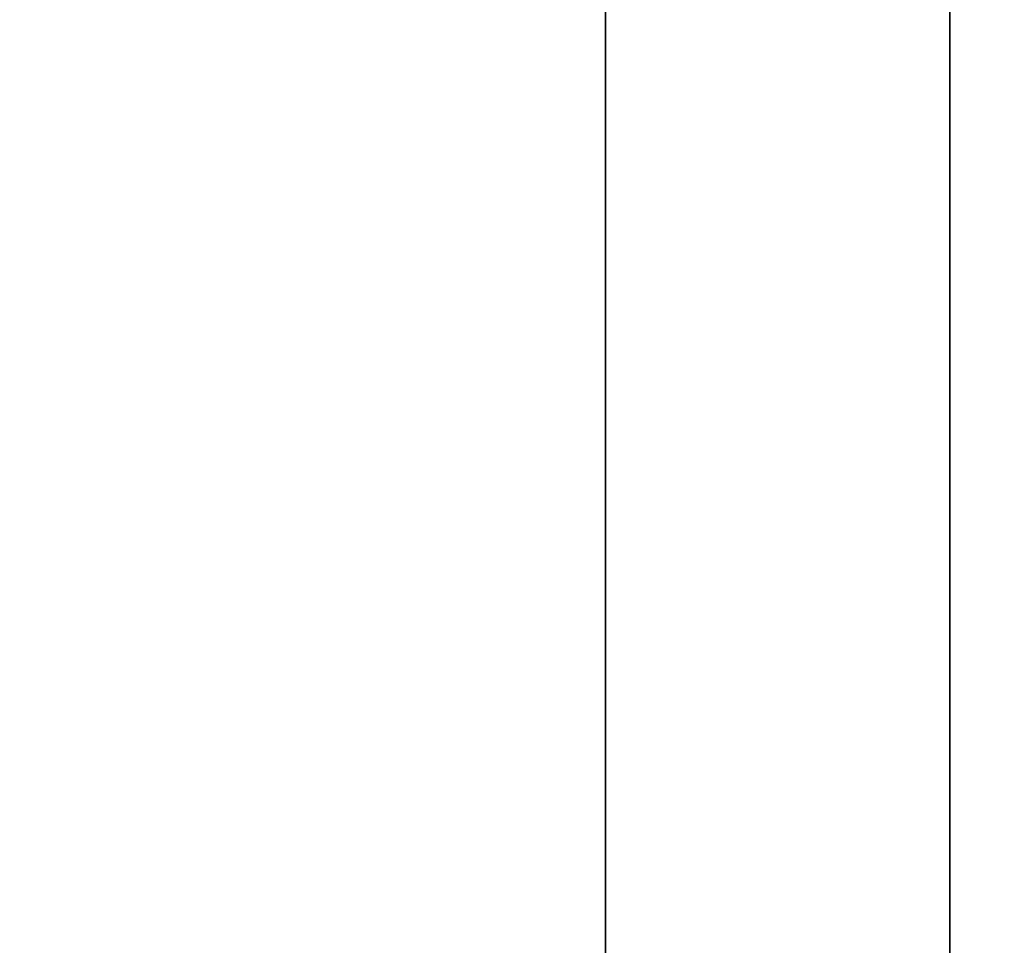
# Model space of a CAD drawing. Header units: millimetres. Extents: x 549 to 1049, y -22 to 79.
# Tile 72 of 127: x 664.267 to 664.897, y 46.898 to 47.49. Entities that reach past the tile are written whole.
import ezdxf

# ---------------------------------------------------------------- set-up
doc = ezdxf.new("R2010")
doc.units = ezdxf.units.MM
doc.header["$LTSCALE"] = 41.718519
doc.layers.add('34', color=7, linetype='CONTINUOUS')
doc.layers.add('35', color=7, linetype='CONTINUOUS')

msp = doc.modelspace()

# ---------------------------------------------------------------- linework, layer by layer
at = {"layer": '34', "color": 44, "linetype": 'Continuous', "true_color": 0x8c7500}
for points in [[(664.8621, 77.39743, 131.82691), (658.10055, -22.00257, 136.28061), (658.10055, 77.39743, 136.28061), (664.8621, 77.39743, 131.82691)], [(664.8621, -22.00257, 131.82691), (658.10055, -22.00257, 136.28061), (664.8621, 77.39743, 131.82691), (664.8621, -22.00257, 131.82691)], [(671.76431, -22.00257, 127.5945), (664.8621, -22.00257, 131.82691), (671.76431, 77.39743, 127.5945), (671.76431, -22.00257, 127.5945)], [(671.76431, 77.39743, 127.5945), (664.8621, -22.00257, 131.82691), (664.8621, 77.39743, 131.82691), (671.76431, 77.39743, 127.5945)]]:
    msp.add_3dface(points, dxfattribs=at)
at = {"layer": '35', "color": 44, "linetype": 'Continuous', "true_color": 0x8c7500}
for points in [[(657.88478, -22.00257, 549.18262), (664.64166, -22.00257, 553.64338), (657.88478, 77.39743, 549.18262), (657.88478, -22.00257, 549.18262)], [(657.88478, 77.39743, 549.18262), (664.64166, -22.00257, 553.64338), (664.64166, 77.39743, 553.64338), (657.88478, 77.39743, 549.18262)], [(664.64166, 77.39743, 553.64338), (671.53945, -22.00257, 557.883), (671.53945, 77.39743, 557.883), (664.64166, 77.39743, 553.64338)], [(664.64166, -22.00257, 553.64338), (671.53945, -22.00257, 557.883), (664.64166, 77.39743, 553.64338), (664.64166, -22.00257, 553.64338)]]:
    msp.add_3dface(points, dxfattribs=at)

doc.saveas('drawing.dxf')
